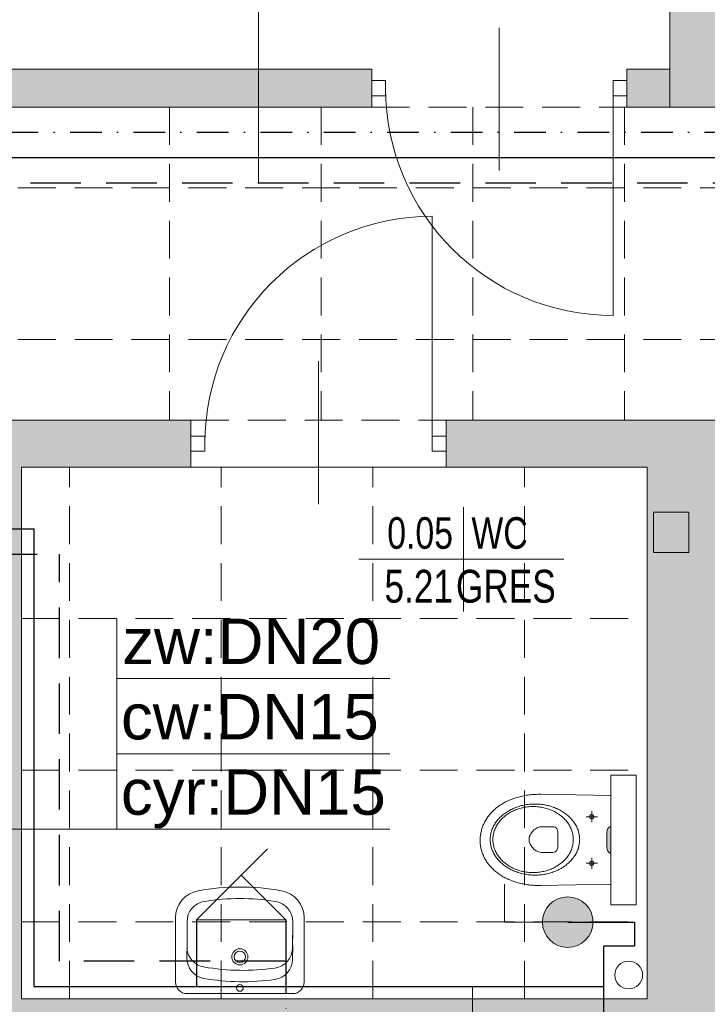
# Model space of a CAD drawing. Header units: millimetres. Extents: x -23540 to 53212, y -37964 to 41185.
# Tile 53 of 203: x -7009 to -6737, y -31683 to -31293. Entities that reach past the tile are written whole.
import ezdxf
from ezdxf.enums import TextEntityAlignment as Align

# ---------------------------------------------------------------- set-up
doc = ezdxf.new("R2010")
doc.units = ezdxf.units.MM
for name, pattern in [('DASHDOT', [1, 0.5, -0.25, 0, -0.25]), ('DASHED', [0.75, 0.5, -0.25]), ('DASHEDX2', [1.5, 1, -0.5])]:
    doc.linetypes.add(name, pattern=pattern)
doc.layers.get('0').update_dxf_attribs({"lineweight": 18})
for name, color, linetype, lineweight in [('BA_KS_ist.', 34, 'Continuous', 50), ('BA_met', 7, 'Continuous', 18), ('Cienka', 7, 'Continuous', 18), ('mm_CWP', 210, 'DASHDOT', 30), ('mm_CWU', 20, 'DASHED', 30), ('mm_woda_armatura', 7, 'Continuous', 20), ('mm_woda_opisy', 7, 'Continuous', 13), ('mm_ZWU', 5, 'Continuous', 30), ('PG_PRZERYWANE_ŚREDNIE', 1, 'DASHEDX2', 18), ('PG_WIDOKOWE_CIENKIE', 1, 'Continuous', 18), ('PG_ŚCIANY_DZIAŁOWE', 3, 'Continuous', 18), ('PG_ŚCIANY_SŁUPY', 4, 'Continuous', 18), ('WYPOSAŻENIE GARAŻU', 253, 'Continuous', 5)]:
    doc.layers.add(name, color=color, linetype=linetype, lineweight=lineweight)
doc.styles.add('ROMANS', font='bikromsw.shx', dxfattribs={"width": 0.8})
doc.styles.get("Standard").update_dxf_attribs({"font": 'arial.ttf'})
doc.linetypes.add('HOT_WATER_SUPPLY', pattern='A,0.5,-0.2,["HW",Standard,S=0.1,R=0,X=-0.1,Y=-0.05],-0.2', length=0.9)

# ---------------------------------------------------------------- blocks, each defined once
blk = doc.blocks.new('dr1h901')
at = {"color": 0}
blk.add_line((-0.5, 0), (-0.5, 1), dxfattribs=at)
blk.add_line((0, 0.3622), (0, -0.2655))
blk.add_arc((-0.5, 0), 1, 0, 90, dxfattribs=at)
blk = doc.blocks.new('jamb')
blk.add_lwpolyline([(-0.5, -0.5), (-0.5, 0.5), (0.5, 0.5), (0.5, -0.5)], close=True)
blk = doc.blocks.new('bikmet')
blk.add_line((0, 1.65), (0, -1.65))
at = {"style": 'ROMANS', "width": 0.8}
blk.add_attdef('NRPOM', text='', height=1, dxfattribs=at).set_placement((-0.333, 0.333), align=Align.RIGHT)
blk.add_attdef('NWAPOM', (0.25, 0.333), '', height=1, dxfattribs=at)
blk.add_attdef('RAREA', text='', height=1.042, dxfattribs=at).set_placement((-0.333, -0.333), align=Align.TOP_RIGHT)
blk.add_attdef('PODLOGA', text='', height=1.042, dxfattribs=at).set_placement((0.25, -0.333), align=Align.TOP_LEFT)
blk = doc.blocks.new('umywalka')
at = {"layer": 'mm_CWU', "ltscale": 100}
blk.add_line((32174.56, 5293.32), (32174.56, 5276.9), dxfattribs=at)
at = {"layer": 'mm_woda_armatura', "linetype": 'Continuous'}
for p, q in [((32167.26, 5321.38), (32139.2, 5293.32)), ((32156.88, 5310.99), (32174.56, 5293.32)), ((32174.56, 5293.32), (32139.2, 5293.32))]:
    blk.add_line(p, q, dxfattribs=at)
at = {"layer": 'mm_ZWU', "ltscale": 100}
blk.add_line((32139.2, 5293.32), (32139.2, 5266.9), dxfattribs=at)
blk = doc.blocks.new('zaworWC')
at = {"layer": 'mm_woda_armatura', "linetype": 'HOT_WATER_SUPPLY'}
blk.add_hatch(color=256, dxfattribs=at).paths.add_polyline_path([(32311.96, 5272.68, 1), (32331.96, 5272.68, 1)])
for p, q in [((32321.96, 5282.68), (32321.96, 5297.68)), ((32321.96, 5297.68), (32336.96, 5297.68))]:
    blk.add_line(p, q, dxfattribs=at)
blk.add_circle((32321.96, 5272.68), 10, dxfattribs=at)
at = {"layer": 'mm_ZWU', "ltscale": 100}
blk.add_line((32321.96, 5272.68), (32321.96, 5246.26), dxfattribs=at)

msp = doc.modelspace()

# ---------------------------------------------------------------- hatches: boundary and pattern name
at = {"lineweight": 18, "true_color": 0x636466, "transparency": 33554559}
h = msp.add_hatch(color=251, dxfattribs=at)
h.dxf.hatch_style = 1
h.paths.add_polyline_path([(-6776.69, -31620.61), (-6776.58, -31621.38), (-6776.29, -31622), (-6775.9, -31622.46), (-6775.46, -31622.75), (-6775.04, -31622.85), (-6775.04, -31612.26), (-6775.46, -31612.36), (-6775.9, -31612.64), (-6776.29, -31613.1), (-6776.58, -31613.73), (-6776.69, -31614.5)])
at = {"layer": 'PG_ŚCIANY_DZIAŁOWE', "true_color": 0x636466, "transparency": 33554610}
h = msp.add_hatch(color=251, dxfattribs=at)
h.dxf.hatch_style = 1
h.paths.add_polyline_path([(-7362.96, -30145.22), (-7357.96, -30145.22), (-7357.96, -30150.72), (-7362.96, -30150.72)])
h.paths.add_polyline_path([(-7369.71, -30049.72), (-7346.21, -30049.72), (-7346.21, -29716.72), (-7306.21, -29716.72), (-7306.21, -29702.72), (-7265.71, -29702.72), (-7265.71, -29645.46), (-7318.71, -29645.46), (-7318.71, -29516.46), (-7369.71, -29516.46)])
h.paths.add_polyline_path([(-7346.21, -30150.72), (-7357.96, -30150.72), (-7357.96, -30145.22), (-7362.96, -30145.22), (-7362.96, -30150.72), (-7369.71, -30150.72), (-7369.71, -31104.46), (-7174.59, -31104.46), (-7174.59, -31144.22), (-7154.71, -31144.22), (-7154.71, -31327.46), (-6869.71, -31327.46), (-6869.71, -31312.46), (-7139.71, -31312.46), (-7139.71, -31104.46), (-6751.71, -31104.46), (-6751.71, -31327.46), (-6712.71, -31327.46), (-6712.71, -31330.46), (-6582.66, -31330.46), (-6543.71, -31330.46), (-6506.79, -31300.46), (-6701.21, -31300.46), (-6701.21, -31079.46), (-7346.21, -31079.46), (-7346.21, -30518.72), (-7164.71, -30518.72), (-7164.71, -30497.22), (-7346.21, -30497.22), (-7346.21, -30314.72), (-7331.21, -30314.72), (-7331.21, -30272.22), (-7346.21, -30272.22)])
h = msp.add_hatch(color=251, dxfattribs=at)
h.dxf.hatch_style = 1
h.paths.add_polyline_path([(-6506.79, -31474.96), (-6543.71, -31474.96), (-6543.71, -31943.46), (-6717.71, -31943.46), (-6717.71, -31559.46), (-6717.71, -31451.46), (-6840.21, -31451.46), (-6840.21, -31469.96), (-6760.71, -31469.96), (-6760.71, -31680.46), (-7008.21, -31680.46), (-7008.21, -31469.96), (-6941.21, -31469.96), (-6941.21, -31451.46), (-7034.71, -31451.46), (-7034.71, -31469.96), (-7022.71, -31469.96), (-7022.71, -31698.96), (-6760.71, -31698.96), (-6760.71, -31884.96), (-7135.71, -31884.96), (-7135.71, -31469.96), (-7135.71, -31451.46), (-7185.71, -31451.46), (-7185.71, -31467.46), (-7154.21, -31467.46), (-7154.21, -31905.96), (-6954.71, -31905.96), (-6954.71, -31912.96), (-6945.71, -31912.96), (-6945.71, -31905.96), (-6756.71, -31905.96), (-6756.71, -32071.46), (-6770.21, -32071.46), (-6770.21, -32143.46), (-6695.16, -32143.46), (-6695.16, -31989.42), (-6506.79, -31989.42)])
h.paths.add_polyline_path([(-6543.71, -31334.96), (-6506.79, -31334.96), (-6506.79, -31300.46), (-6543.71, -31330.46)])
h = msp.add_hatch(color=251, dxfattribs=at)
h.dxf.hatch_style = 1
h.paths.add_polyline_path([(-6751.71, -31312.46), (-6768.71, -31312.46), (-6768.71, -31327.46), (-6751.71, -31327.46)])

# ---------------------------------------------------------------- linework, layer by layer
at = {"color": 251, "true_color": 0x636466, "extrusion": (0, 0, -1)}
for p, q in [((-6819.21, -31352.56), (-6819.21, -31296.07)), ((-6774.21, -31319.96), (-6774.21, -31409.96))]:
    msp.add_line(p, q, dxfattribs=at)
at = {"color": 251, "lineweight": 20, "true_color": 0x636466}
for p, q in [((-6869.71, -31327.46), (-6869.71, -31312.46)), ((-6768.71, -31312.46), (-6768.71, -31327.46)), ((-6760.71, -31469.96), (-6760.71, -31680.46)), ((-7008.21, -31680.46), (-6760.71, -31680.46))]:
    msp.add_line(p, q, dxfattribs=at)
at = {"color": 251, "true_color": 0x636466}
for p, q in [((-6869.71, -31316.96), (-6869.71, -31322.96)), ((-6864.21, -31316.96), (-6869.71, -31316.96)), ((-6864.21, -31322.96), (-6864.21, -31316.96)), ((-6774.21, -31316.96), (-6774.21, -31322.96)), ((-6768.71, -31316.96), (-6774.21, -31316.96)), ((-6768.71, -31322.96), (-6768.71, -31316.96)), ((-6869.71, -31322.96), (-6864.21, -31322.96)), ((-6774.21, -31322.96), (-6768.71, -31322.96)), ((-6768.71, -31327.46), (-6712.71, -31327.46)), ((-7034.71, -31451.46), (-6941.21, -31451.46)), ((-6941.21, -31469.96), (-6941.21, -31451.46)), ((-6840.21, -31451.46), (-6717.71, -31451.46)), ((-6840.21, -31469.96), (-6840.21, -31451.46)), ((-7008.21, -31469.96), (-6941.21, -31469.96)), ((-7008.21, -31680.46), (-7008.21, -31469.96)), ((-6840.21, -31469.96), (-6760.71, -31469.96))]:
    msp.add_line(p, q, dxfattribs=at)
at = {"color": 251, "lineweight": 18, "true_color": 0x636466}
for p, q in [((-6775.04, -31591.89), (-6775.04, -31643.21)), ((-6775.04, -31591.89), (-6765.04, -31591.89)), ((-6765.04, -31591.89), (-6765.04, -31643.21)), ((-6775.04, -31643.21), (-6765.04, -31643.21))]:
    msp.add_line(p, q, dxfattribs=at)
at = {"color": 251, "lineweight": 13, "true_color": 0x636466}
for p, q in [((-6814.07, -31601.37), (-6814.53, -31601.55)), ((-6813.6, -31601.2), (-6814.07, -31601.37)), ((-6813.12, -31601.04), (-6813.6, -31601.2)), ((-6812.64, -31600.88), (-6813.12, -31601.04)), ((-6812.15, -31600.73), (-6812.64, -31600.88)), ((-6811.65, -31600.59), (-6812.15, -31600.73)), ((-6811.14, -31600.46), (-6811.65, -31600.59)), ((-6810.63, -31600.33), (-6811.14, -31600.46)), ((-6810.11, -31600.21), (-6810.63, -31600.33)), ((-6809.58, -31600.11), (-6810.11, -31600.21)), ((-6809.05, -31600.01), (-6809.58, -31600.11)), ((-6808.51, -31599.91), (-6809.05, -31600.01)), ((-6807.97, -31599.83), (-6808.51, -31599.91)), ((-6807.41, -31599.76), (-6807.97, -31599.83)), ((-6806.85, -31599.69), (-6807.41, -31599.76)), ((-6806.29, -31599.63), (-6806.85, -31599.69)), ((-6805.71, -31599.58), (-6806.29, -31599.63)), ((-6805.13, -31599.55), (-6805.71, -31599.58)), ((-6804.55, -31599.52), (-6805.13, -31599.55)), ((-6803.96, -31599.5), (-6804.55, -31599.52)), ((-6803.36, -31599.49), (-6803.96, -31599.5)), ((-6802.75, -31599.48), (-6803.36, -31599.49)), ((-6775.04, -31600.03), (-6802.75, -31599.48)), ((-6820.86, -31605.34), (-6821.19, -31605.62)), ((-6820.53, -31605.05), (-6820.86, -31605.34)), ((-6820.18, -31604.78), (-6820.53, -31605.05)), ((-6819.83, -31604.5), (-6820.18, -31604.78)), ((-6819.47, -31604.24), (-6819.83, -31604.5)), ((-6819.1, -31603.98), (-6819.47, -31604.24)), ((-6818.73, -31603.73), (-6819.1, -31603.98)), ((-6818.34, -31603.48), (-6818.73, -31603.73)), ((-6817.95, -31603.24), (-6818.34, -31603.48)), ((-6817.55, -31603), (-6817.95, -31603.24)), ((-6817.14, -31602.78), (-6817.55, -31603)), ((-6816.73, -31602.55), (-6817.14, -31602.78)), ((-6816.3, -31602.34), (-6816.73, -31602.55)), ((-6815.87, -31602.13), (-6816.3, -31602.34)), ((-6815.43, -31601.93), (-6815.87, -31602.13)), ((-6814.98, -31601.74), (-6815.43, -31601.93)), ((-6814.53, -31601.55), (-6814.98, -31601.74)), ((-6814.61, -31605.57), (-6814.18, -31605.36)), ((-6814.18, -31605.36), (-6813.73, -31605.15)), ((-6813.73, -31605.15), (-6813.27, -31604.95)), ((-6813.27, -31604.95), (-6812.81, -31604.77)), ((-6812.81, -31604.77), (-6812.34, -31604.59)), ((-6812.5, -31605.57), (-6812.03, -31605.39)), ((-6812.34, -31604.59), (-6811.86, -31604.43)), ((-6812.03, -31605.39), (-6811.55, -31605.23)), ((-6811.86, -31604.43), (-6811.38, -31604.28)), ((-6811.55, -31605.23), (-6811.06, -31605.09)), ((-6811.38, -31604.28), (-6810.89, -31604.13)), ((-6811.06, -31605.09), (-6810.57, -31604.95)), ((-6810.89, -31604.13), (-6810.39, -31604)), ((-6810.57, -31604.95), (-6810.07, -31604.83)), ((-6810.39, -31604), (-6809.89, -31603.88)), ((-6810.07, -31604.83), (-6809.56, -31604.73)), ((-6809.89, -31603.88), (-6809.38, -31603.78)), ((-6809.56, -31604.73), (-6809.05, -31604.63)), ((-6809.38, -31603.78), (-6808.86, -31603.68)), ((-6809.05, -31604.63), (-6808.53, -31604.55)), ((-6808.86, -31603.68), (-6808.34, -31603.6)), ((-6808.53, -31604.55), (-6808, -31604.48)), ((-6808.34, -31603.6), (-6807.81, -31603.53)), ((-6808, -31604.48), (-6807.47, -31604.43)), ((-6807.81, -31603.53), (-6807.28, -31603.47)), ((-6807.47, -31604.43), (-6806.93, -31604.4)), ((-6807.28, -31603.47), (-6806.75, -31603.42)), ((-6806.93, -31604.4), (-6806.39, -31604.37)), ((-6806.75, -31603.42), (-6806.2, -31603.39)), ((-6806.39, -31604.37), (-6805.85, -31604.37)), ((-6806.2, -31603.39), (-6805.66, -31603.37)), ((-6805.85, -31604.37), (-6805.85, -31604.36)), ((-6805.85, -31604.37), (-6805.3, -31604.37)), ((-6805.66, -31603.37), (-6805.11, -31603.36)), ((-6805.3, -31604.37), (-6804.76, -31604.4)), ((-6805.11, -31603.36), (-6805.11, -31603.36)), ((-6805.11, -31603.36), (-6804.56, -31603.37)), ((-6804.76, -31604.4), (-6804.22, -31604.43)), ((-6804.56, -31603.37), (-6804.01, -31603.39)), ((-6804.22, -31604.43), (-6803.69, -31604.48)), ((-6804.01, -31603.39), (-6803.47, -31603.42)), ((-6803.69, -31604.48), (-6803.17, -31604.55)), ((-6803.47, -31603.42), (-6802.94, -31603.47)), ((-6803.17, -31604.55), (-6802.65, -31604.63)), ((-6802.94, -31603.47), (-6802.4, -31603.53)), ((-6802.65, -31604.63), (-6802.13, -31604.73)), ((-6802.4, -31603.53), (-6801.88, -31603.6)), ((-6802.13, -31604.73), (-6801.62, -31604.83)), ((-6801.88, -31603.6), (-6801.36, -31603.68)), ((-6801.62, -31604.83), (-6801.12, -31604.95)), ((-6801.36, -31603.68), (-6800.84, -31603.78)), ((-6801.12, -31604.95), (-6800.63, -31605.09)), ((-6800.84, -31603.78), (-6800.33, -31603.88)), ((-6800.63, -31605.09), (-6800.14, -31605.23)), ((-6800.33, -31603.88), (-6799.83, -31604)), ((-6800.14, -31605.23), (-6799.66, -31605.39)), ((-6799.83, -31604), (-6799.33, -31604.13)), ((-6799.66, -31605.39), (-6799.19, -31605.57)), ((-6799.33, -31604.13), (-6798.84, -31604.28)), ((-6798.84, -31604.28), (-6798.35, -31604.43)), ((-6798.35, -31604.43), (-6797.87, -31604.59)), ((-6797.87, -31604.59), (-6797.41, -31604.77)), ((-6797.41, -31604.77), (-6796.94, -31604.95)), ((-6796.94, -31604.95), (-6796.49, -31605.15)), ((-6796.49, -31605.15), (-6796.04, -31605.36)), ((-6796.04, -31605.36), (-6795.6, -31605.57)), ((-6824.2, -31609.13), (-6824.42, -31609.48)), ((-6823.97, -31608.79), (-6824.2, -31609.13)), ((-6823.73, -31608.45), (-6823.97, -31608.79)), ((-6823.49, -31608.12), (-6823.73, -31608.45)), ((-6823.23, -31607.79), (-6823.49, -31608.12)), ((-6822.97, -31607.46), (-6823.23, -31607.79)), ((-6822.69, -31607.15), (-6822.97, -31607.46)), ((-6822.41, -31606.83), (-6822.69, -31607.15)), ((-6822.12, -31606.52), (-6822.41, -31606.83)), ((-6821.82, -31606.22), (-6822.12, -31606.52)), ((-6821.51, -31605.92), (-6821.82, -31606.22)), ((-6821.19, -31605.62), (-6821.51, -31605.92)), ((-6819.74, -31609.53), (-6819.44, -31609.19)), ((-6819.44, -31609.19), (-6819.13, -31608.87)), ((-6819.13, -31608.87), (-6818.82, -31608.55)), ((-6818.82, -31608.55), (-6818.48, -31608.23)), ((-6818.48, -31608.23), (-6818.14, -31607.93)), ((-6818.44, -31609.45), (-6818.12, -31609.13)), ((-6818.14, -31607.93), (-6817.79, -31607.63)), ((-6818.12, -31609.13), (-6817.79, -31608.81)), ((-6817.79, -31607.63), (-6817.43, -31607.34)), ((-6817.79, -31608.81), (-6817.45, -31608.5)), ((-6817.45, -31608.5), (-6817.09, -31608.2)), ((-6817.43, -31607.34), (-6817.05, -31607.06)), ((-6817.09, -31608.2), (-6816.73, -31607.91)), ((-6817.05, -31607.06), (-6816.67, -31606.79)), ((-6816.73, -31607.91), (-6816.35, -31607.63)), ((-6816.67, -31606.79), (-6816.28, -31606.53)), ((-6816.35, -31607.63), (-6815.96, -31607.35)), ((-6816.28, -31606.53), (-6815.88, -31606.28)), ((-6815.96, -31607.35), (-6815.56, -31607.09)), ((-6815.88, -31606.28), (-6815.46, -31606.03)), ((-6815.56, -31607.09), (-6815.15, -31606.84)), ((-6815.46, -31606.03), (-6815.04, -31605.8)), ((-6815.15, -31606.84), (-6814.73, -31606.6)), ((-6815.04, -31605.8), (-6814.61, -31605.57)), ((-6814.73, -31606.6), (-6814.31, -31606.37)), ((-6814.31, -31606.37), (-6813.87, -31606.15)), ((-6813.87, -31606.15), (-6813.42, -31605.95)), ((-6813.42, -31605.95), (-6812.97, -31605.75)), ((-6812.97, -31605.75), (-6812.5, -31605.57)), ((-6799.19, -31605.57), (-6798.73, -31605.75)), ((-6798.73, -31605.75), (-6798.27, -31605.95)), ((-6798.27, -31605.95), (-6797.82, -31606.15)), ((-6797.82, -31606.15), (-6797.39, -31606.37)), ((-6797.39, -31606.37), (-6796.96, -31606.6)), ((-6796.96, -31606.6), (-6796.54, -31606.84)), ((-6796.54, -31606.84), (-6796.13, -31607.09)), ((-6796.13, -31607.09), (-6795.73, -31607.35)), ((-6795.73, -31607.35), (-6795.34, -31607.63)), ((-6795.6, -31605.57), (-6795.17, -31605.8)), ((-6795.34, -31607.63), (-6794.97, -31607.91)), ((-6795.17, -31605.8), (-6794.75, -31606.03)), ((-6794.97, -31607.91), (-6794.6, -31608.2)), ((-6794.75, -31606.03), (-6794.34, -31606.28)), ((-6794.6, -31608.2), (-6794.25, -31608.5)), ((-6794.34, -31606.28), (-6793.94, -31606.53)), ((-6794.25, -31608.5), (-6793.9, -31608.81)), ((-6793.94, -31606.53), (-6793.55, -31606.79)), ((-6793.9, -31608.81), (-6793.57, -31609.13)), ((-6793.57, -31609.13), (-6793.25, -31609.45)), ((-6793.55, -31606.79), (-6793.16, -31607.06)), ((-6793.16, -31607.06), (-6792.79, -31607.34)), ((-6792.79, -31607.34), (-6792.43, -31607.63)), ((-6792.43, -31607.63), (-6792.07, -31607.93)), ((-6792.07, -31607.93), (-6791.73, -31608.23)), ((-6791.73, -31608.23), (-6791.4, -31608.55)), ((-6791.4, -31608.55), (-6791.08, -31608.87)), ((-6791.08, -31608.87), (-6790.77, -31609.19)), ((-6790.77, -31609.19), (-6790.48, -31609.53)), ((-6784.91, -31608.4), (-6780.41, -31608.4)), ((-6783.37, -31607.98), (-6783.48, -31608.4)), ((-6783.48, -31608.4), (-6783.37, -31608.81)), ((-6783.07, -31607.69), (-6783.37, -31607.98)), ((-6783.37, -31608.81), (-6783.07, -31609.1)), ((-6782.66, -31607.58), (-6783.07, -31607.69)), ((-6783.07, -31609.1), (-6782.66, -31609.21)), ((-6782.66, -31610.58), (-6782.66, -31606.21)), ((-6782.25, -31607.69), (-6782.66, -31607.58)), ((-6782.66, -31609.21), (-6782.25, -31609.1)), ((-6781.95, -31607.98), (-6782.25, -31607.69)), ((-6782.25, -31609.1), (-6781.95, -31608.81)), ((-6781.84, -31608.4), (-6781.95, -31607.98)), ((-6781.95, -31608.81), (-6781.84, -31608.4)), ((-6826.1, -31613.16), (-6826.21, -31613.55)), ((-6825.97, -31612.77), (-6826.1, -31613.16)), ((-6825.84, -31612.39), (-6825.97, -31612.77)), ((-6825.69, -31612.02), (-6825.84, -31612.39)), ((-6825.54, -31611.64), (-6825.69, -31612.02)), ((-6825.38, -31611.27), (-6825.54, -31611.64)), ((-6825.21, -31610.91), (-6825.38, -31611.27)), ((-6825.02, -31610.54), (-6825.21, -31610.91)), ((-6824.83, -31610.19), (-6825.02, -31610.54)), ((-6824.63, -31609.83), (-6824.83, -31610.19)), ((-6824.42, -31609.48), (-6824.63, -31609.83)), ((-6822.15, -31613.63), (-6822, -31613.23)), ((-6822, -31613.23), (-6821.83, -31612.83)), ((-6821.83, -31612.83), (-6821.65, -31612.44)), ((-6821.65, -31612.44), (-6821.46, -31612.05)), ((-6821.46, -31612.05), (-6821.25, -31611.68)), ((-6821.25, -31611.68), (-6821.03, -31611.3)), ((-6821.04, -31613.55), (-6820.88, -31613.14)), ((-6821.03, -31611.3), (-6820.8, -31610.93)), ((-6820.88, -31613.14), (-6820.7, -31612.74)), ((-6820.8, -31610.93), (-6820.55, -31610.57)), ((-6820.7, -31612.74), (-6820.51, -31612.35)), ((-6820.55, -31610.57), (-6820.29, -31610.22)), ((-6820.51, -31612.35), (-6820.3, -31611.96)), ((-6820.3, -31611.96), (-6820.07, -31611.58)), ((-6820.29, -31610.22), (-6820.02, -31609.87)), ((-6820.07, -31611.58), (-6819.84, -31611.21)), ((-6820.02, -31609.87), (-6819.74, -31609.53)), ((-6819.84, -31611.21), (-6819.58, -31610.84)), ((-6819.58, -31610.84), (-6819.32, -31610.48)), ((-6819.32, -31610.48), (-6819.04, -31610.13)), ((-6819.04, -31610.13), (-6818.74, -31609.79)), ((-6818.74, -31609.79), (-6818.44, -31609.45)), ((-6805.08, -31613.31), (-6804.64, -31613.02)), ((-6804.64, -31613.02), (-6804.18, -31612.78)), ((-6804.18, -31612.78), (-6803.7, -31612.58)), ((-6803.7, -31612.58), (-6803.2, -31612.44)), ((-6803.2, -31612.44), (-6802.69, -31612.35)), ((-6802.69, -31612.35), (-6802.16, -31612.32)), ((-6802.16, -31612.32), (-6798.32, -31612.32)), ((-6798.32, -31612.32), (-6797.97, -31612.33)), ((-6797.97, -31612.33), (-6797.56, -31612.4)), ((-6797.56, -31612.4), (-6797.15, -31612.55)), ((-6797.15, -31612.55), (-6796.75, -31612.81)), ((-6796.75, -31612.81), (-6796.43, -31613.19)), ((-6796.43, -31613.19), (-6796.2, -31613.72)), ((-6793.25, -31609.45), (-6792.95, -31609.79)), ((-6792.95, -31609.79), (-6792.65, -31610.13)), ((-6792.65, -31610.13), (-6792.37, -31610.48)), ((-6792.37, -31610.48), (-6792.11, -31610.84)), ((-6792.11, -31610.84), (-6791.86, -31611.21)), ((-6791.86, -31611.21), (-6791.62, -31611.58)), ((-6791.62, -31611.58), (-6791.39, -31611.96)), ((-6791.39, -31611.96), (-6791.18, -31612.35)), ((-6791.18, -31612.35), (-6790.99, -31612.74)), ((-6790.99, -31612.74), (-6790.81, -31613.14)), ((-6790.81, -31613.14), (-6790.65, -31613.55)), ((-6790.48, -31609.53), (-6790.2, -31609.87)), ((-6790.2, -31609.87), (-6789.92, -31610.22)), ((-6789.92, -31610.22), (-6789.66, -31610.57)), ((-6789.66, -31610.57), (-6789.42, -31610.93)), ((-6789.42, -31610.93), (-6789.18, -31611.3)), ((-6789.18, -31611.3), (-6788.96, -31611.68)), ((-6788.96, -31611.68), (-6788.76, -31612.05)), ((-6788.76, -31612.05), (-6788.56, -31612.44)), ((-6788.56, -31612.44), (-6788.39, -31612.83)), ((-6788.39, -31612.83), (-6788.22, -31613.23)), ((-6788.22, -31613.23), (-6788.07, -31613.63)), ((-6776.58, -31613.73), (-6776.29, -31613.1)), ((-6776.29, -31613.1), (-6775.9, -31612.64)), ((-6775.9, -31612.64), (-6775.46, -31612.36)), ((-6775.46, -31612.36), (-6775.04, -31612.26)), ((-6826.76, -31616.74), (-6826.78, -31617.15)), ((-6826.72, -31616.33), (-6826.76, -31616.74)), ((-6826.68, -31615.92), (-6826.72, -31616.33)), ((-6826.63, -31615.52), (-6826.68, -31615.92)), ((-6826.56, -31615.12), (-6826.63, -31615.52)), ((-6826.49, -31614.72), (-6826.56, -31615.12)), ((-6826.41, -31614.33), (-6826.49, -31614.72)), ((-6826.31, -31613.93), (-6826.41, -31614.33)), ((-6826.21, -31613.55), (-6826.31, -31613.93)), ((-6822.8, -31617.42), (-6822.79, -31616.99)), ((-6822.79, -31616.99), (-6822.77, -31616.55)), ((-6822.77, -31616.55), (-6822.73, -31616.12)), ((-6822.73, -31616.12), (-6822.67, -31615.7)), ((-6822.67, -31615.7), (-6822.6, -31615.27)), ((-6822.6, -31615.27), (-6822.51, -31614.86)), ((-6822.51, -31614.86), (-6822.4, -31614.44)), ((-6822.4, -31614.44), (-6822.28, -31614.03)), ((-6822.28, -31614.03), (-6822.15, -31613.63)), ((-6821.76, -31617.42), (-6821.75, -31616.98)), ((-6821.75, -31616.98), (-6821.73, -31616.53)), ((-6821.73, -31616.53), (-6821.68, -31616.09)), ((-6821.68, -31616.09), (-6821.62, -31615.66)), ((-6821.62, -31615.66), (-6821.54, -31615.22)), ((-6821.54, -31615.22), (-6821.44, -31614.8)), ((-6821.44, -31614.8), (-6821.32, -31614.38)), ((-6821.32, -31614.38), (-6821.19, -31613.96)), ((-6821.19, -31613.96), (-6821.04, -31613.55)), ((-6807.46, -31617.43), (-6807.43, -31616.98)), ((-6807.43, -31616.98), (-6807.35, -31616.52)), ((-6807.35, -31616.52), (-6807.21, -31616.07)), ((-6807.21, -31616.07), (-6807.03, -31615.62)), ((-6807.03, -31615.62), (-6806.8, -31615.19)), ((-6806.8, -31615.19), (-6806.53, -31614.76)), ((-6806.53, -31614.76), (-6806.22, -31614.36)), ((-6806.22, -31614.36), (-6805.87, -31613.98)), ((-6805.87, -31613.98), (-6805.49, -31613.63)), ((-6805.49, -31613.63), (-6805.08, -31613.31)), ((-6796.2, -31613.72), (-6796.12, -31614.43)), ((-6796.12, -31614.43), (-6796.12, -31614.43)), ((-6796.12, -31614.43), (-6796.12, -31617.66)), ((-6790.65, -31613.55), (-6790.5, -31613.96)), ((-6790.5, -31613.96), (-6790.37, -31614.38)), ((-6790.37, -31614.38), (-6790.25, -31614.8)), ((-6790.25, -31614.8), (-6790.16, -31615.22)), ((-6790.16, -31615.22), (-6790.08, -31615.66)), ((-6790.08, -31615.66), (-6790.01, -31616.09)), ((-6790.01, -31616.09), (-6789.97, -31616.53)), ((-6789.97, -31616.53), (-6789.94, -31616.98)), ((-6789.94, -31616.98), (-6789.93, -31617.42)), ((-6788.07, -31613.63), (-6787.94, -31614.03)), ((-6787.94, -31614.03), (-6787.82, -31614.44)), ((-6787.82, -31614.44), (-6787.71, -31614.86)), ((-6787.71, -31614.86), (-6787.62, -31615.27)), ((-6787.62, -31615.27), (-6787.55, -31615.7)), ((-6787.55, -31615.7), (-6787.49, -31616.12)), ((-6787.49, -31616.12), (-6787.45, -31616.55)), ((-6787.45, -31616.55), (-6787.42, -31616.99)), ((-6787.42, -31616.99), (-6787.41, -31617.42)), ((-6776.69, -31614.5), (-6776.58, -31613.73)), ((-6776.69, -31614.5), (-6776.69, -31620.61)), ((-6826.78, -31617.15), (-6826.79, -31617.56)), ((-6826.79, -31617.56), (-6826.79, -31617.97)), ((-6826.79, -31617.97), (-6826.78, -31618.38)), ((-6826.78, -31618.38), (-6826.76, -31618.79)), ((-6826.76, -31618.79), (-6826.72, -31619.19)), ((-6826.72, -31619.19), (-6826.68, -31619.6)), ((-6826.68, -31619.6), (-6826.62, -31620)), ((-6826.62, -31620), (-6826.56, -31620.39)), ((-6826.56, -31620.39), (-6826.48, -31620.79)), ((-6826.48, -31620.79), (-6826.4, -31621.18)), ((-6822.79, -31617.86), (-6822.8, -31617.42)), ((-6822.8, -31617.42), (-6822.8, -31617.42)), ((-6822.77, -31618.3), (-6822.79, -31617.86)), ((-6822.73, -31618.73), (-6822.77, -31618.3)), ((-6822.67, -31619.15), (-6822.73, -31618.73)), ((-6822.6, -31619.57), (-6822.67, -31619.15)), ((-6822.51, -31619.99), (-6822.6, -31619.57)), ((-6822.4, -31620.41), (-6822.51, -31619.99)), ((-6822.28, -31620.82), (-6822.4, -31620.41)), ((-6822.15, -31621.22), (-6822.28, -31620.82)), ((-6821.75, -31617.87), (-6821.76, -31617.42)), ((-6821.76, -31617.42), (-6821.76, -31617.42)), ((-6821.73, -31618.32), (-6821.75, -31617.87)), ((-6821.68, -31618.76), (-6821.73, -31618.32)), ((-6821.62, -31619.19), (-6821.68, -31618.76)), ((-6821.54, -31619.62), (-6821.62, -31619.19)), ((-6821.44, -31620.05), (-6821.54, -31619.62)), ((-6821.32, -31620.47), (-6821.44, -31620.05)), ((-6821.19, -31620.89), (-6821.32, -31620.47)), ((-6821.04, -31621.3), (-6821.19, -31620.89)), ((-6807.43, -31617.88), (-6807.46, -31617.43)), ((-6807.35, -31618.33), (-6807.43, -31617.88)), ((-6807.21, -31618.78), (-6807.35, -31618.33)), ((-6807.03, -31619.23), (-6807.21, -31618.78)), ((-6806.8, -31619.66), (-6807.03, -31619.23)), ((-6806.53, -31620.09), (-6806.8, -31619.66)), ((-6806.22, -31620.49), (-6806.53, -31620.09)), ((-6805.88, -31620.87), (-6806.22, -31620.49)), ((-6805.5, -31621.22), (-6805.88, -31620.87)), ((-6796.12, -31620.41), (-6796.2, -31621.12)), ((-6796.12, -31617.66), (-6796.12, -31620.41)), ((-6790.5, -31620.89), (-6790.65, -31621.3)), ((-6790.37, -31620.47), (-6790.5, -31620.89)), ((-6790.25, -31620.05), (-6790.37, -31620.47)), ((-6790.16, -31619.62), (-6790.25, -31620.05)), ((-6790.08, -31619.19), (-6790.16, -31619.62)), ((-6790.01, -31618.76), (-6790.08, -31619.19)), ((-6789.97, -31618.32), (-6790.01, -31618.76)), ((-6789.94, -31617.87), (-6789.97, -31618.32)), ((-6789.93, -31617.42), (-6789.94, -31617.87)), ((-6789.93, -31617.42), (-6789.93, -31617.42)), ((-6787.94, -31620.82), (-6788.07, -31621.22)), ((-6787.82, -31620.41), (-6787.94, -31620.82)), ((-6787.71, -31619.99), (-6787.82, -31620.41)), ((-6787.62, -31619.57), (-6787.71, -31619.99)), ((-6787.55, -31619.15), (-6787.62, -31619.57)), ((-6787.49, -31618.73), (-6787.55, -31619.15)), ((-6787.45, -31618.3), (-6787.49, -31618.73)), ((-6787.42, -31617.86), (-6787.45, -31618.3)), ((-6787.41, -31617.42), (-6787.42, -31617.86)), ((-6776.69, -31620.61), (-6776.58, -31621.38)), ((-6826.4, -31621.18), (-6826.3, -31621.57)), ((-6826.3, -31621.57), (-6826.19, -31621.96)), ((-6826.19, -31621.96), (-6826.07, -31622.34)), ((-6826.07, -31622.34), (-6825.95, -31622.72)), ((-6825.95, -31622.72), (-6825.81, -31623.1)), ((-6825.81, -31623.1), (-6825.66, -31623.47)), ((-6825.66, -31623.47), (-6825.5, -31623.84)), ((-6825.5, -31623.84), (-6825.33, -31624.21)), ((-6825.33, -31624.21), (-6825.15, -31624.57)), ((-6825.15, -31624.57), (-6824.96, -31624.93)), ((-6822, -31621.62), (-6822.15, -31621.22)), ((-6821.83, -31622.02), (-6822, -31621.62)), ((-6821.65, -31622.41), (-6821.83, -31622.02)), ((-6821.46, -31622.79), (-6821.65, -31622.41)), ((-6821.25, -31623.17), (-6821.46, -31622.79)), ((-6821.03, -31623.55), (-6821.25, -31623.17)), ((-6820.88, -31621.71), (-6821.04, -31621.3)), ((-6820.8, -31623.91), (-6821.03, -31623.55)), ((-6820.7, -31622.11), (-6820.88, -31621.71)), ((-6820.55, -31624.28), (-6820.8, -31623.91)), ((-6820.51, -31622.5), (-6820.7, -31622.11)), ((-6820.29, -31624.63), (-6820.55, -31624.28)), ((-6820.3, -31622.89), (-6820.51, -31622.5)), ((-6820.07, -31623.27), (-6820.3, -31622.89)), ((-6820.02, -31624.98), (-6820.29, -31624.63)), ((-6819.84, -31623.64), (-6820.07, -31623.27)), ((-6819.58, -31624.01), (-6819.84, -31623.64)), ((-6819.32, -31624.37), (-6819.58, -31624.01)), ((-6819.04, -31624.72), (-6819.32, -31624.37)), ((-6818.74, -31625.06), (-6819.04, -31624.72)), ((-6805.09, -31621.54), (-6805.5, -31621.22)), ((-6804.66, -31621.83), (-6805.09, -31621.54)), ((-6804.2, -31622.07), (-6804.66, -31621.83)), ((-6803.72, -31622.27), (-6804.2, -31622.07)), ((-6803.22, -31622.41), (-6803.72, -31622.27)), ((-6802.71, -31622.5), (-6803.22, -31622.41)), ((-6802.19, -31622.54), (-6802.71, -31622.5)), ((-6798.34, -31622.52), (-6802.19, -31622.54)), ((-6797.98, -31622.51), (-6798.34, -31622.52)), ((-6797.57, -31622.44), (-6797.98, -31622.51)), ((-6797.15, -31622.29), (-6797.57, -31622.44)), ((-6796.76, -31622.03), (-6797.15, -31622.29)), ((-6796.43, -31621.65), (-6796.76, -31622.03)), ((-6796.2, -31621.12), (-6796.43, -31621.65)), ((-6792.65, -31624.72), (-6792.95, -31625.06)), ((-6792.37, -31624.37), (-6792.65, -31624.72)), ((-6792.11, -31624.01), (-6792.37, -31624.37)), ((-6791.86, -31623.64), (-6792.11, -31624.01)), ((-6791.62, -31623.27), (-6791.86, -31623.64)), ((-6791.39, -31622.89), (-6791.62, -31623.27)), ((-6791.18, -31622.5), (-6791.39, -31622.89)), ((-6790.99, -31622.11), (-6791.18, -31622.5)), ((-6790.81, -31621.71), (-6790.99, -31622.11)), ((-6790.65, -31621.3), (-6790.81, -31621.71)), ((-6789.92, -31624.63), (-6790.2, -31624.98)), ((-6789.66, -31624.28), (-6789.92, -31624.63)), ((-6789.42, -31623.91), (-6789.66, -31624.28)), ((-6789.18, -31623.55), (-6789.42, -31623.91)), ((-6788.96, -31623.17), (-6789.18, -31623.55)), ((-6788.76, -31622.79), (-6788.96, -31623.17)), ((-6788.56, -31622.41), (-6788.76, -31622.79)), ((-6788.39, -31622.02), (-6788.56, -31622.41)), ((-6788.22, -31621.62), (-6788.39, -31622.02)), ((-6788.07, -31621.22), (-6788.22, -31621.62)), ((-6782.66, -31628.99), (-6782.66, -31624.62)), ((-6776.58, -31621.38), (-6776.29, -31622)), ((-6776.29, -31622), (-6775.9, -31622.46)), ((-6775.9, -31622.46), (-6775.46, -31622.75)), ((-6775.46, -31622.75), (-6775.04, -31622.85)), ((-6824.96, -31624.93), (-6824.77, -31625.29)), ((-6824.77, -31625.29), (-6824.56, -31625.64)), ((-6824.56, -31625.64), (-6824.34, -31625.98)), ((-6824.34, -31625.98), (-6824.11, -31626.33)), ((-6824.11, -31626.33), (-6823.88, -31626.66)), ((-6823.88, -31626.66), (-6823.63, -31627)), ((-6823.63, -31627), (-6823.37, -31627.33)), ((-6823.37, -31627.33), (-6823.11, -31627.65)), ((-6823.11, -31627.65), (-6822.84, -31627.97)), ((-6822.84, -31627.97), (-6822.55, -31628.28)), ((-6822.55, -31628.28), (-6822.26, -31628.59)), ((-6822.26, -31628.59), (-6821.96, -31628.9)), ((-6819.74, -31625.32), (-6820.02, -31624.98)), ((-6819.44, -31625.66), (-6819.74, -31625.32)), ((-6819.13, -31625.98), (-6819.44, -31625.66)), ((-6818.82, -31626.3), (-6819.13, -31625.98)), ((-6818.48, -31626.61), (-6818.82, -31626.3)), ((-6818.44, -31625.4), (-6818.74, -31625.06)), ((-6818.14, -31626.92), (-6818.48, -31626.61)), ((-6818.12, -31625.72), (-6818.44, -31625.4)), ((-6817.79, -31627.22), (-6818.14, -31626.92)), ((-6817.79, -31626.04), (-6818.12, -31625.72)), ((-6817.45, -31626.35), (-6817.79, -31626.04)), ((-6817.43, -31627.5), (-6817.79, -31627.22)), ((-6817.09, -31626.65), (-6817.45, -31626.35)), ((-6817.05, -31627.78), (-6817.43, -31627.5)), ((-6816.73, -31626.94), (-6817.09, -31626.65)), ((-6816.67, -31628.06), (-6817.05, -31627.78)), ((-6816.35, -31627.22), (-6816.73, -31626.94)), ((-6816.28, -31628.32), (-6816.67, -31628.06)), ((-6815.96, -31627.49), (-6816.35, -31627.22)), ((-6815.88, -31628.57), (-6816.28, -31628.32)), ((-6815.56, -31627.76), (-6815.96, -31627.49)), ((-6815.46, -31628.82), (-6815.88, -31628.57)), ((-6815.15, -31628.01), (-6815.56, -31627.76)), ((-6815.04, -31629.05), (-6815.46, -31628.82)), ((-6814.73, -31628.25), (-6815.15, -31628.01)), ((-6814.31, -31628.48), (-6814.73, -31628.25)), ((-6813.87, -31628.7), (-6814.31, -31628.48)), ((-6813.42, -31628.9), (-6813.87, -31628.7)), ((-6797.82, -31628.7), (-6798.27, -31628.9)), ((-6797.39, -31628.48), (-6797.82, -31628.7)), ((-6796.96, -31628.25), (-6797.39, -31628.48)), ((-6796.54, -31628.01), (-6796.96, -31628.25)), ((-6796.13, -31627.76), (-6796.54, -31628.01)), ((-6795.73, -31627.49), (-6796.13, -31627.76)), ((-6795.34, -31627.22), (-6795.73, -31627.49)), ((-6794.97, -31626.94), (-6795.34, -31627.22)), ((-6794.75, -31628.82), (-6795.17, -31629.05)), ((-6794.6, -31626.65), (-6794.97, -31626.94)), ((-6794.34, -31628.57), (-6794.75, -31628.82)), ((-6794.25, -31626.35), (-6794.6, -31626.65)), ((-6793.94, -31628.32), (-6794.34, -31628.57)), ((-6793.9, -31626.04), (-6794.25, -31626.35)), ((-6793.55, -31628.06), (-6793.94, -31628.32)), ((-6793.57, -31625.72), (-6793.9, -31626.04)), ((-6793.25, -31625.4), (-6793.57, -31625.72)), ((-6793.16, -31627.78), (-6793.55, -31628.06)), ((-6792.95, -31625.06), (-6793.25, -31625.4)), ((-6792.79, -31627.5), (-6793.16, -31627.78)), ((-6792.43, -31627.22), (-6792.79, -31627.5)), ((-6792.07, -31626.92), (-6792.43, -31627.22)), ((-6791.73, -31626.61), (-6792.07, -31626.92)), ((-6791.4, -31626.3), (-6791.73, -31626.61)), ((-6791.08, -31625.98), (-6791.4, -31626.3)), ((-6790.77, -31625.66), (-6791.08, -31625.98)), ((-6790.48, -31625.32), (-6790.77, -31625.66)), ((-6790.2, -31624.98), (-6790.48, -31625.32)), ((-6784.91, -31626.81), (-6780.41, -31626.81)), ((-6783.37, -31626.39), (-6783.48, -31626.81)), ((-6783.48, -31626.81), (-6783.37, -31627.22)), ((-6783.07, -31626.1), (-6783.37, -31626.39)), ((-6783.37, -31627.22), (-6783.07, -31627.51)), ((-6782.66, -31625.99), (-6783.07, -31626.1)), ((-6783.07, -31627.51), (-6782.66, -31627.62)), ((-6782.25, -31626.1), (-6782.66, -31625.99)), ((-6782.66, -31627.62), (-6782.25, -31627.51)), ((-6781.95, -31626.39), (-6782.25, -31626.1)), ((-6782.25, -31627.51), (-6781.95, -31627.22)), ((-6781.84, -31626.81), (-6781.95, -31626.39)), ((-6781.95, -31627.22), (-6781.84, -31626.81)), ((-6821.96, -31628.9), (-6821.65, -31629.2)), ((-6821.65, -31629.2), (-6821.33, -31629.49)), ((-6821.33, -31629.49), (-6821, -31629.78)), ((-6821, -31629.78), (-6820.67, -31630.06)), ((-6820.67, -31630.06), (-6820.32, -31630.34)), ((-6820.32, -31630.34), (-6819.97, -31630.61)), ((-6819.97, -31630.61), (-6819.6, -31630.88)), ((-6819.6, -31630.88), (-6819.23, -31631.13)), ((-6819.23, -31631.13), (-6818.85, -31631.39)), ((-6818.85, -31631.39), (-6818.47, -31631.64)), ((-6818.47, -31631.64), (-6818.07, -31631.88)), ((-6818.07, -31631.88), (-6817.67, -31632.11)), ((-6817.67, -31632.11), (-6817.26, -31632.34)), ((-6817.26, -31632.34), (-6816.84, -31632.56)), ((-6816.84, -31632.56), (-6816.41, -31632.77)), ((-6814.61, -31629.28), (-6815.04, -31629.05)), ((-6814.18, -31629.49), (-6814.61, -31629.28)), ((-6813.73, -31629.7), (-6814.18, -31629.49)), ((-6813.27, -31629.9), (-6813.73, -31629.7)), ((-6812.97, -31629.1), (-6813.42, -31628.9)), ((-6812.81, -31630.08), (-6813.27, -31629.9)), ((-6812.5, -31629.28), (-6812.97, -31629.1)), ((-6812.34, -31630.26), (-6812.81, -31630.08)), ((-6812.03, -31629.45), (-6812.5, -31629.28)), ((-6811.86, -31630.42), (-6812.34, -31630.26)), ((-6811.55, -31629.61), (-6812.03, -31629.45)), ((-6811.38, -31630.57), (-6811.86, -31630.42)), ((-6811.06, -31629.76), (-6811.55, -31629.61)), ((-6810.89, -31630.72), (-6811.38, -31630.57)), ((-6810.57, -31629.89), (-6811.06, -31629.76)), ((-6810.39, -31630.85), (-6810.89, -31630.72)), ((-6810.07, -31630.02), (-6810.57, -31629.89)), ((-6809.89, -31630.97), (-6810.39, -31630.85)), ((-6809.56, -31630.12), (-6810.07, -31630.02)), ((-6809.38, -31631.07), (-6809.89, -31630.97)), ((-6809.05, -31630.22), (-6809.56, -31630.12)), ((-6808.86, -31631.17), (-6809.38, -31631.07)), ((-6808.53, -31630.3), (-6809.05, -31630.22)), ((-6808.34, -31631.25), (-6808.86, -31631.17)), ((-6808, -31630.36), (-6808.53, -31630.3)), ((-6807.81, -31631.32), (-6808.34, -31631.25)), ((-6807.47, -31630.42), (-6808, -31630.36)), ((-6807.28, -31631.38), (-6807.81, -31631.32)), ((-6806.93, -31630.45), (-6807.47, -31630.42)), ((-6806.75, -31631.43), (-6807.28, -31631.38)), ((-6806.39, -31630.48), (-6806.93, -31630.45)), ((-6806.2, -31631.46), (-6806.75, -31631.43)), ((-6805.85, -31630.48), (-6806.39, -31630.48)), ((-6805.66, -31631.48), (-6806.2, -31631.46)), ((-6805.3, -31630.48), (-6805.85, -31630.48)), ((-6805.85, -31630.48), (-6805.85, -31630.48)), ((-6805.11, -31631.49), (-6805.66, -31631.48)), ((-6804.76, -31630.45), (-6805.3, -31630.48)), ((-6804.56, -31631.48), (-6805.11, -31631.49)), ((-6804.22, -31630.42), (-6804.76, -31630.45)), ((-6804.01, -31631.46), (-6804.56, -31631.48)), ((-6803.69, -31630.36), (-6804.22, -31630.42)), ((-6803.47, -31631.43), (-6804.01, -31631.46)), ((-6803.17, -31630.3), (-6803.69, -31630.36)), ((-6802.94, -31631.38), (-6803.47, -31631.43)), ((-6802.65, -31630.22), (-6803.17, -31630.3)), ((-6802.4, -31631.32), (-6802.94, -31631.38)), ((-6802.13, -31630.12), (-6802.65, -31630.22)), ((-6801.88, -31631.25), (-6802.4, -31631.32)), ((-6801.62, -31630.02), (-6802.13, -31630.12)), ((-6801.36, -31631.17), (-6801.88, -31631.25)), ((-6801.12, -31629.89), (-6801.62, -31630.02)), ((-6800.84, -31631.07), (-6801.36, -31631.17)), ((-6800.63, -31629.76), (-6801.12, -31629.89)), ((-6800.33, -31630.97), (-6800.84, -31631.07)), ((-6800.14, -31629.61), (-6800.63, -31629.76)), ((-6799.83, -31630.85), (-6800.33, -31630.97)), ((-6799.66, -31629.45), (-6800.14, -31629.61)), ((-6799.33, -31630.72), (-6799.83, -31630.85)), ((-6799.19, -31629.28), (-6799.66, -31629.45)), ((-6798.84, -31630.57), (-6799.33, -31630.72)), ((-6798.73, -31629.1), (-6799.19, -31629.28)), ((-6798.35, -31630.42), (-6798.84, -31630.57)), ((-6798.27, -31628.9), (-6798.73, -31629.1)), ((-6797.87, -31630.26), (-6798.35, -31630.42)), ((-6797.41, -31630.08), (-6797.87, -31630.26)), ((-6796.94, -31629.9), (-6797.41, -31630.08)), ((-6796.49, -31629.7), (-6796.94, -31629.9)), ((-6796.04, -31629.49), (-6796.49, -31629.7)), ((-6795.6, -31629.28), (-6796.04, -31629.49)), ((-6795.17, -31629.05), (-6795.6, -31629.28)), ((-6816.41, -31632.77), (-6815.97, -31632.98)), ((-6815.97, -31632.98), (-6815.53, -31633.18)), ((-6815.53, -31633.18), (-6815.08, -31633.38)), ((-6815.08, -31633.38), (-6814.62, -31633.56)), ((-6814.62, -31633.56), (-6814.16, -31633.74)), ((-6814.16, -31633.74), (-6813.68, -31633.91)), ((-6813.68, -31633.91), (-6813.2, -31634.08)), ((-6813.2, -31634.08), (-6812.71, -31634.23)), ((-6812.71, -31634.23), (-6812.22, -31634.38)), ((-6812.22, -31634.38), (-6811.72, -31634.52)), ((-6811.72, -31634.52), (-6811.21, -31634.66)), ((-6811.21, -31634.66), (-6810.69, -31634.78)), ((-6810.69, -31634.78), (-6810.16, -31634.9)), ((-6810.16, -31634.9), (-6809.63, -31635.01)), ((-6809.63, -31635.01), (-6809.1, -31635.11)), ((-6809.1, -31635.11), (-6808.55, -31635.2)), ((-6808.55, -31635.2), (-6808, -31635.28)), ((-6808, -31635.28), (-6807.44, -31635.36)), ((-6807.44, -31635.36), (-6806.88, -31635.43)), ((-6806.88, -31635.43), (-6806.31, -31635.48)), ((-6806.31, -31635.48), (-6805.73, -31635.53)), ((-6805.73, -31635.53), (-6805.15, -31635.57)), ((-6805.15, -31635.57), (-6804.56, -31635.6)), ((-6804.56, -31635.6), (-6803.96, -31635.62)), ((-6803.96, -31635.62), (-6803.36, -31635.63)), ((-6803.36, -31635.63), (-6802.75, -31635.63)), ((-6802.75, -31635.63), (-6775.04, -31635.09))]:
    msp.add_line(p, q, dxfattribs=at)
at = {"color": 251, "true_color": 0x636466, "extrusion": (0, 0, -1)}
msp.add_arc((6774.21, -31319.96), 90, 270, 0, dxfattribs=at)
at = {"layer": 'BA_KS_ist.', "color": 51, "linetype": 'Continuous', "lineweight": 20, "ltscale": 25, "true_color": 0xf7f281}
msp.add_circle((-6768, -31671.04), 5.5, dxfattribs=at)
at = {"layer": 'BA_met', "color": 251, "true_color": 0x636466}
msp.add_line((-6874.78, -31506.48), (-6793.64, -31506.48), dxfattribs=at)
at = {"layer": 'Cienka', "color": 251, "true_color": 0x636466}
msp.add_line((-6941.21, -31469.96), (-6840.21, -31469.96), dxfattribs=at)
at = {"layer": 'mm_CWP', "ltscale": 25}
msp.add_line((-6903.63, -31665.58), (-6903.63, -31685.58), dxfattribs=at)
msp.add_lwpolyline([(-7184.59, -31154.22), (-7164.65, -31154.22), (-7164.72, -31337.46), (-6556.89, -31337.46)], dxfattribs=at)
at = {"layer": 'mm_CWU', "ltscale": 40}
for p, q in [((-7082.02, -31504.46), (-6993.21, -31504.46)), ((-6993.21, -31665.58), (-6993.21, -31504.46)), ((-6903.63, -31665.58), (-6993.21, -31665.58))]:
    msp.add_line(p, q, dxfattribs=at)
msp.add_lwpolyline([(-7204.59, -31174.22), (-7184.66, -31174.22), (-7184.73, -31357.46), (-6556.89, -31357.46)], dxfattribs=at)
at = {"layer": 'mm_woda_opisy'}
for p, q in [((-6914.45, -31196.8), (-6914.45, -31357.46)), ((-6970.47, -31613.37), (-6970.47, -31529.95)), ((-6862.48, -31553.73), (-6970.47, -31553.73)), ((-6862.48, -31583.55), (-6970.47, -31583.55)), ((-6862.48, -31613.37), (-7013.21, -31613.37)), ((-6829.85, -31761.69), (-6829.85, -31675.58))]:
    msp.add_line(p, q, dxfattribs=at)
at = {"layer": 'mm_ZWU', "ltscale": 100}
for p, q in [((-7072.02, -31494.46), (-7003.21, -31494.46)), ((-7003.21, -31675.58), (-7003.21, -31494.46)), ((-6765.71, -31650.1), (-6765.71, -31659.68)), ((-6765.71, -31659.68), (-6777.8, -31659.68)), ((-6777.8, -31704.05), (-6777.8, -31659.68)), ((-7003.21, -31675.58), (-6777.8, -31675.58))]:
    msp.add_line(p, q, dxfattribs=at)
msp.add_lwpolyline([(-7194.59, -31164.22), (-7174.66, -31164.22), (-7174.72, -31347.46), (-6556.89, -31347.46)], dxfattribs=at)
at = {"layer": 'PG_PRZERYWANE_ŚREDNIE', "color": 251, "lineweight": 15, "ltscale": 15, "true_color": 0x636466}
for p, q in [((-6949.71, -31327.46), (-6949.71, -31451.46)), ((-6889.71, -31327.46), (-6889.71, -31451.46)), ((-6869.71, -31327.46), (-6768.71, -31327.46)), ((-6829.71, -31327.46), (-6829.71, -31451.46)), ((-6769.71, -31327.46), (-6769.71, -31451.46)), ((-7369.71, -31359.46), (-6543.71, -31359.46)), ((-7369.71, -31419.46), (-6543.71, -31419.46)), ((-6941.21, -31451.46), (-6840.21, -31451.46)), ((-6989.21, -31680.46), (-6989.21, -31469.96)), ((-6929.21, -31680.46), (-6929.21, -31469.96)), ((-6869.21, -31680.46), (-6869.21, -31469.96)), ((-6809.21, -31680.46), (-6809.21, -31469.96)), ((-7008.21, -31529.96), (-6760.71, -31529.96)), ((-7008.21, -31589.96), (-6760.71, -31589.96)), ((-7008.21, -31649.96), (-6760.71, -31649.96))]:
    msp.add_line(p, q, dxfattribs=at)
at = {"layer": 'PG_WIDOKOWE_CIENKIE', "color": 251, "true_color": 0x636466}
for p, q in [((-6744.27, -31487.84), (-6758.27, -31487.84)), ((-6758.27, -31487.84), (-6758.27, -31503.84)), ((-6744.27, -31503.84), (-6744.27, -31487.84)), ((-6758.27, -31503.84), (-6744.27, -31503.84))]:
    msp.add_line(p, q, dxfattribs=at)
at = {"layer": 'PG_WIDOKOWE_CIENKIE', "color": 251, "lineweight": 18, "true_color": 0x636466}
for p, q in [((-6947.32, -31648.42), (-6947.32, -31673.85)), ((-6942.77, -31649.96), (-6942.77, -31659.3)), ((-6901.02, -31660.3), (-6900.86, -31649.96)), ((-6896.41, -31648.42), (-6896.41, -31673.85)), ((-6900.96, -31653.96), (-6900.96, -31656.59)), ((-6900.96, -31654.77), (-6900.93, -31654.77)), ((-6900.96, -31655.85), (-6900.9, -31655.85)), ((-6942.85, -31664.19), (-6942.77, -31658.85)), ((-6901.04, -31664.83), (-6900.96, -31659.49)), ((-6901, -31659.3), (-6900.96, -31659.3)), ((-6900.96, -31656.58), (-6900.96, -31656.58)), ((-6900.96, -31656.59), (-6900.96, -31656.59)), ((-6942.8, -31661.12), (-6942.72, -31661.12)), ((-6901.07, -31661.12), (-6900.98, -31661.12)), ((-6942.77, -31678.39), (-6900.96, -31678.39))]:
    msp.add_line(p, q, dxfattribs=at)
for centre, radius in [((-6921.86, -31663.85), 3.18), ((-6921.86, -31663.85), 2.27), ((-6921.86, -31676.12), 1.36)]:
    msp.add_circle(centre, radius, dxfattribs=at)
for centre, radius, start, end in [((-6921.86, -31728.93), 92.72, 79.7597, 100.2403), ((-6936.41, -31648.42), 10.91, 100.2403, 180), ((-6907.32, -31648.42), 10.91, 0, 79.7597), ((-6934.59, -31649.96), 8.18, 99.1541, 180), ((-6921.86, -31728.93), 88.17, 80.8459, 99.1541), ((-6909.14, -31649.96), 8.18, 0, 80.8459), ((-6934.65, -31659.79), 8.18, 185.2076, 259.9711), ((-6909.2, -31660.18), 8.18, 278.2794, 359.1253), ((-6934.67, -31664.32), 8.18, 179.1253, 259.9711), ((-6909.22, -31664.71), 8.18, 278.2794, 359.1253), ((-6920.72, -31581.02), 88.17, 259.9711, 278.2794), ((-6942.77, -31673.85), 4.55, 180, 270), ((-6920.74, -31585.55), 88.17, 259.9711, 278.2794), ((-6900.96, -31673.85), 4.55, 270, 0)]:
    msp.add_arc(centre, radius, start, end, dxfattribs=at)
at = {"layer": 'PG_ŚCIANY_DZIAŁOWE', "color": 251, "true_color": 0x636466}
for p, q in [((-6869.71, -31312.46), (-7139.71, -31312.46)), ((-6869.71, -31327.46), (-6869.71, -31312.46)), ((-6768.71, -31312.46), (-6751.71, -31312.46)), ((-6768.71, -31327.46), (-6768.71, -31312.46)), ((-7154.71, -31327.46), (-6869.71, -31327.46)), ((-6751.71, -31327.46), (-6768.71, -31327.46))]:
    msp.add_line(p, q, dxfattribs=at)
at = {"layer": 'PG_ŚCIANY_SŁUPY', "color": 251, "true_color": 0x636466}
msp.add_line((-6751.71, -31327.46), (-6751.71, -31104.46), dxfattribs=at)

# ---------------------------------------------------------------- block references
at = {"layer": 'BA_met', "color": 251, "true_color": 0x636466}
ref = msp.add_blockref('bikmet', (-6833.36, -31506.48), dxfattribs=dict(at, xscale=12.5, yscale=12.5, zscale=12.5))
ref.add_attrib('NRPOM', '0.05', dxfattribs={"layer": '0', "height": 12.5, "style": 'ROMANS', "width": 0.8}).set_placement((-6837.53, -31502.31), align=Align.RIGHT)
ref.add_attrib('NWAPOM', 'WC', (-6830.24, -31502.31), dxfattribs={"layer": '0', "height": 12.5, "style": 'ROMANS', "width": 0.8})
ref.add_attrib('RAREA', '5.21', dxfattribs={"layer": '0', "height": 13.021, "style": 'ROMANS', "width": 0.8}).set_placement((-6837.53, -31510.64), align=Align.TOP_RIGHT)
ref.add_attrib('PODLOGA', ' GRES', dxfattribs={"layer": '0', "height": 13.021, "style": 'ROMANS', "width": 0.8}).set_placement((-6840.22, -31510.64), align=Align.TOP_LEFT)
at = {"layer": 'mm_woda_armatura', "linetype": 'HOT_WATER_SUPPLY'}
msp.add_blockref('umywalka', (-39078.19, -36942.48), dxfattribs=at)
at = {"layer": 'mm_woda_armatura', "linetype": 'HOT_WATER_SUPPLY', "rotation": 89.99999999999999}
msp.add_blockref('zaworWC', (-1519.45, -63972.06), dxfattribs=at)
at = {"layer": 'WYPOSAŻENIE GARAŻU', "color": 251, "true_color": 0x636466, "xscale": -90, "yscale": 90, "zscale": -90}
msp.add_blockref('dr1h901', (-6890.71, -31460.71), dxfattribs=at)
at = {"layer": 'WYPOSAŻENIE GARAŻU', "color": 251, "true_color": 0x636466, "xscale": 5.5, "yscale": 5.999999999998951, "zscale": 5.5, "rotation": 180}
for p in [(-6938.46, -31460.71), (-6842.96, -31460.71)]:
    msp.add_blockref('jamb', p, dxfattribs=at)

# ---------------------------------------------------------------- texts
at = {"layer": 'mm_woda_opisy', "char_height": 18, "width": 263.5284, "attachment_point": 3}
for s, insert in [('zw:DN20', (-6866.4, -31529.95)), ('cw:DN15', (-6866.88, -31559.77)), ('cyr:DN15', (-6864.13, -31589.59))]:
    msp.add_mtext(s, dxfattribs=dict(at, insert=insert))

doc.saveas('drawing.dxf')
